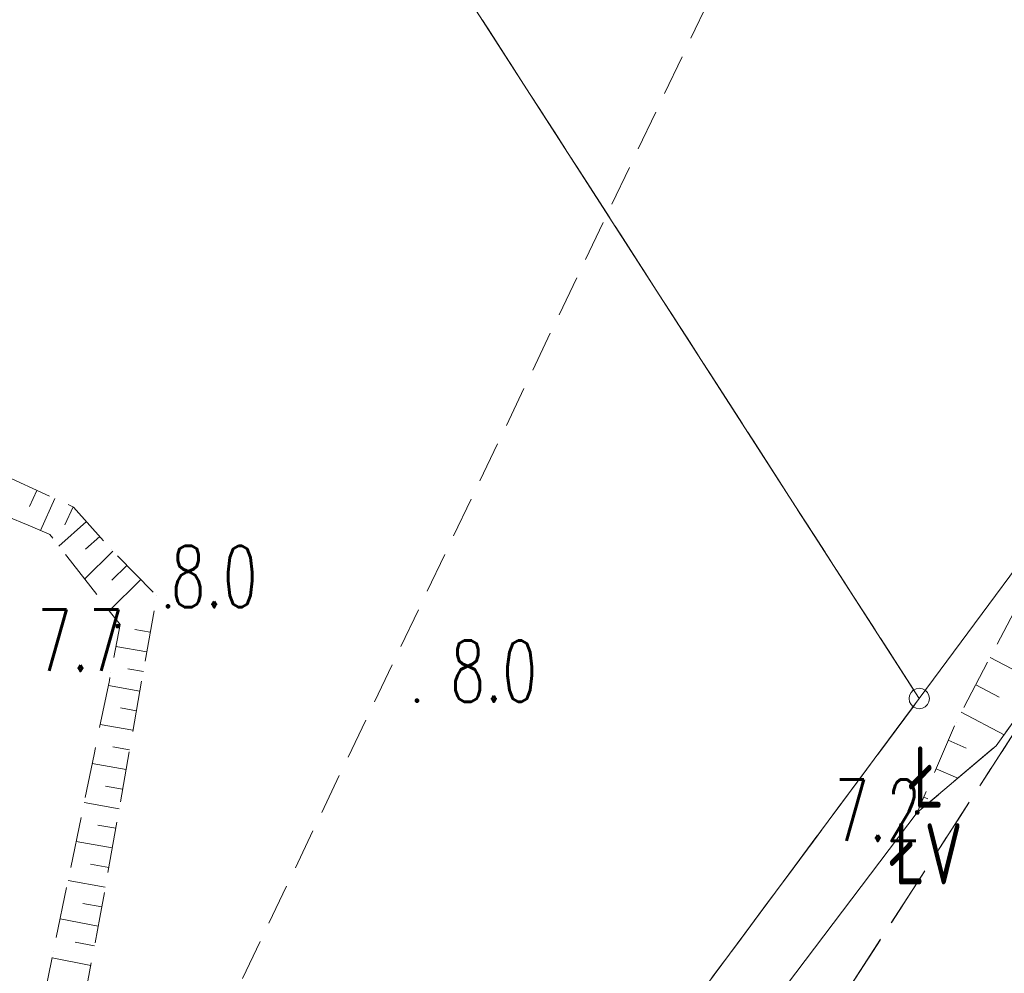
# Model space of a CAD drawing. Header units: millimetres. Extents: x -367306 to 168495, y -187323 to 82034.
# Tile 24 of 170: x -78509 to -54396, y -56050 to -32703. Entities that reach past the tile are written whole.
import ezdxf

# ---------------------------------------------------------------- set-up
doc = ezdxf.new("R2010")
doc.units = ezdxf.units.MM
doc.header["$MEASUREMENT"] = 0
for name, pattern in [('L_0_03', [1000, 500, -500]), ('L_0_04', [1500, 1000, -500]), ('L_0_05', [1750, 1250, -500]), ('L_0_06', [2000, 1500, -500])]:
    doc.linetypes.add(name, pattern=pattern)
for name, color, linetype, lineweight in [('Nowe_0_Nr_pióra__9', 7, 'Continuous', 13), ('Nowe_EGDE_Nr_pióra__8', 7, 'Continuous', 13), ('Nowe_EGDE_Nr_pióra__9', 7, 'Continuous', 13), ('Nowe_EGKK_Nr_pióra__8', 7, 'Continuous', 13), ('Nowe_EGKK_Nr_pióra__9', 7, 'Continuous', 13), ('Nowe_EGKK_O_Nr_pióra__8', 7, 'Continuous', 13), ('Nowe_EGPG_Nr_pióra__8', 7, 'Continuous', 13), ('Nowe_EGPG_Nr_pióra__9', 7, 'Continuous', 13), ('Nowe_EGUG_Nr_pióra__8', 7, 'Continuous', 13), ('Nowe_EGUG_Nr_pióra__9', 7, 'Continuous', 13), ('Nowe_EGUG_O_Nr_pióra__8', 7, 'Continuous', 13), ('Nowe_OTRK_Nr_pióra__8', 7, 'Continuous', 13), ('Nowe_OTRK_Nr_pióra__9', 7, 'Continuous', 13), ('Nowe_OTRN_Nr_pióra__7', 7, 'Continuous', 13), ('Nowe_OTRN_Nr_pióra__8', 7, 'Continuous', 13), ('Nowe_OTRN_Nr_pióra__9', 7, 'Continuous', 13), ('Nowe_OTRN_O_Nr_pióra__8', 7, 'Continuous', 13), ('Nowe_OTWP_Nr_pióra__8', 7, 'Continuous', 13), ('Nowe_OTWP_Nr_pióra__9', 7, 'Continuous', 13)]:
    doc.layers.add(name, color=color, linetype=linetype, lineweight=lineweight)
doc.styles.add('STYL_AUTOMATYCZNY_3', font='Simplex.shx')

msp = doc.modelspace()

# ---------------------------------------------------------------- hatches: boundary and pattern name
at = {"layer": 'Nowe_OTRN_Nr_pióra__7', "linetype": 'Continuous', "lineweight": 13}
for points in [[(-74922.5, -47064.6), (-74921, -47076.2), (-74916.5, -47087.1), (-74909.3, -47096.4), (-74900, -47103.5), (-74889.2, -47108), (-74877.5, -47109.6), (-74865.9, -47108), (-74855, -47103.5), (-74845.7, -47096.4), (-74838.5, -47087.1), (-74834.1, -47076.2), (-74832.5, -47064.6), (-74834.1, -47052.9), (-74838.5, -47042.1), (-74845.7, -47032.7), (-74855, -47025.6), (-74865.9, -47021.1), (-74877.5, -47019.6), (-74889.2, -47021.1), (-74900, -47025.6), (-74909.3, -47032.7), (-74916.5, -47042.1), (-74921, -47052.9)], [(-76150.7, -47550.7), (-76149.2, -47562.4), (-76144.7, -47573.2), (-76137.5, -47582.5), (-76128.2, -47589.7), (-76117.4, -47594.2), (-76105.7, -47595.7), (-76094.1, -47594.2), (-76083.2, -47589.7), (-76073.9, -47582.5), (-76066.7, -47573.2), (-76062.2, -47562.4), (-76060.7, -47550.7), (-76062.2, -47539.1), (-76066.7, -47528.2), (-76073.9, -47518.9), (-76083.2, -47511.7), (-76094.1, -47507.3), (-76105.7, -47505.7), (-76117.4, -47507.3), (-76128.2, -47511.7), (-76137.5, -47518.9), (-76144.7, -47528.2), (-76149.2, -47539.1)], [(-68825.6, -49374.1), (-68824.1, -49385.7), (-68819.6, -49396.6), (-68812.4, -49405.9), (-68803.1, -49413), (-68792.2, -49417.5), (-68780.6, -49419.1), (-68768.9, -49417.5), (-68758.1, -49413), (-68748.8, -49405.9), (-68741.6, -49396.6), (-68737.1, -49385.7), (-68735.6, -49374.1), (-68737.1, -49362.4), (-68741.6, -49351.6), (-68748.8, -49342.2), (-68758.1, -49335.1), (-68768.9, -49330.6), (-68780.6, -49329.1), (-68792.2, -49330.6), (-68803.1, -49335.1), (-68812.4, -49342.2), (-68819.6, -49351.6), (-68824.1, -49362.4)], [(-56573.4, -52113), (-56571.8, -52124.7), (-56567.4, -52135.5), (-56560.2, -52144.8), (-56550.9, -52152), (-56540, -52156.5), (-56528.4, -52158), (-56516.7, -52156.5), (-56505.9, -52152), (-56496.6, -52144.8), (-56489.4, -52135.5), (-56484.9, -52124.7), (-56483.4, -52113), (-56484.9, -52101.4), (-56489.4, -52090.5), (-56496.6, -52081.2), (-56505.9, -52074), (-56516.7, -52069.6), (-56528.4, -52068), (-56540, -52069.6), (-56550.9, -52074), (-56560.2, -52081.2), (-56567.4, -52090.5), (-56571.8, -52101.4)]]:
    msp.add_hatch(color=7, dxfattribs=at).paths.add_polyline_path(points)

# ---------------------------------------------------------------- linework, layer by layer
at = {"layer": 'Nowe_0_Nr_pióra__9', "color": 7, "linetype": 'L_0_04', "lineweight": 13}
msp.add_lwpolyline([(-54175.8, -16615), (-36542.5, 13691.6), (-32491.5, 24497.6), (-41006.9, 52709.3), (-354.8, 78621.1), (4924.1, 35501.4), (-2954.1, 7738.8), (31962.3, -8247.3), (46488.5, 22925.7), (96328.3, 3296.1), (84395.1, -59501.6), (78496.2, -91288.2), (63259, -147476.2), (43808.2, -176834.2), (-26519.8, -152286.8), (-79150.4, -133916.5), (-87259.9, -85957.4)], close=True, dxfattribs=at)
at = {"layer": 'Nowe_EGDE_Nr_pióra__8', "color": 7, "linetype": 'Continuous', "lineweight": 13}
msp.add_line((-56478.4, -49323), (-56478.3, -49323), dxfattribs=at)
msp.add_line((-56478.4, -49323), (-56478.3, -49323), dxfattribs=at)
msp.add_line((-56478.4, -49323), (-56478.3, -49323), dxfattribs=at)
at = {"layer": 'Nowe_EGDE_Nr_pióra__9', "color": 7, "linetype": 'Continuous', "lineweight": 13, "flags": 128}
for points in [[(-32248.4, -2403), (-37968.4, -18833), (-52388.4, -43803), (-56478.4, -49323), (-64648.4, -60323), (-72848.4, -73393), (-78498.4, -88293), (-79228.4, -100953), (-73598.4, -112563), (-60298.4, -123133), (-36138.4, -137363), (-13438.4, -142123), (-1728.4, -140123), (3311.6, -137403), (-1348.4, -129693), (-16648.4, -132123), (-42598.4, -121143), (-58518.4, -110243), (-66138.4, -100353), (-67898.4, -84573), (-35518.4, -34473), (-22298.4, -1863)], [(-56478.4, -49323), (-75842.6, -19260.9)], [(-75842.6, -19260.9), (-56478.4, -49323)], [(-56478.4, -49323), (-52388.4, -43803)], [(-64648.4, -60323), (-56478.4, -49323)]]:
    msp.add_lwpolyline(points, dxfattribs=at)
at = {"layer": 'Nowe_EGKK_Nr_pióra__8', "color": 7, "linetype": 'Continuous', "lineweight": 13}
msp.add_line((-56478.4, -49323), (-56478.3, -49323), dxfattribs=at)
msp.add_line((-56478.4, -49323), (-56478.3, -49323), dxfattribs=at)
at = {"layer": 'Nowe_EGKK_Nr_pióra__9', "color": 7, "linetype": 'L_0_06', "lineweight": 13, "flags": 128}
msp.add_lwpolyline([(-65928.4, -86443), (-46598.4, -55193), (-32708.1, -34185.8), (-25888.4, -18613), (-19538.4, -3963), (-15289, 2905.3), (-7768.4, 34407), (-6478.4, 39617), (-9198.5, 39673.5), (-11138.4, 31577), (-9490.8, 31378.4), (-12278.4, 26477), (-12397.1, 25976.7), (-13078.4, 26127), (-24358.4, -3553), (-29788.4, -3963), (-32958.4, -14253), (-43448.4, -33613), (-62598.4, -63213), (-70068.4, -74873), (-73378.4, -83263), (-74808.4, -87963), (-76058.4, -92933), (-76488.4, -97643), (-76148.4, -99903), (-74478.4, -105063), (-71748.4, -109473), (-68778.4, -112643), (-63278.4, -117253), (-36888.4, -133563), (-29028.4, -136863), (-23848.4, -137733), (-15768.4, -138533), (-6768.4, -139353), (-3598.4, -138483), (-438.4, -136613), (1879.8, -135034.1), (3281.6, -133823), (12911.6, -125533), (23321.6, -113373), (29441.6, -101683), (31601.6, -96903), (39431.6, -73863), (55391.6, -79203), (56561.6, -81483), (58691.6, -82183), (59421.6, -76943), (62241.6, -69543), (68811.6, -45163), (66821.6, -44573), (60191.6, -64873), (57641.6, -74443), (41611.6, -68353), (55048, -35268), (61231.6, -20173), (54061.6, -15833), (47506.2, -29866.6), (46621.6, -31733), (42301.6, -37993), (38441.6, -36363), (31721.6, -45713), (29651.6, -50493), (32131.6, -55673), (28631.6, -68213), (23091.6, -85543), (18891.6, -95613), (19151.6, -99663), (15641.6, -105623), (7471.6, -118773), (-568.4, -125543), (-4988.4, -128413), (-15438.4, -130493), (-41388.4, -119513), (-56468.4, -109643), (-64298.4, -99413)], close=True, dxfattribs=at)
for points in [[(-56478.4, -49323), (-75842.6, -19260.9)], [(-75842.6, -19260.9), (-56478.4, -49323)], [(-62598.4, -63213), (-43448.4, -33613)], [(-64648.4, -60323), (-56478.4, -49323)], [(-56478.4, -49323), (-64648.4, -60323)]]:
    msp.add_lwpolyline(points, dxfattribs=at)
at = {"layer": 'Nowe_EGPG_Nr_pióra__8', "color": 7, "linetype": 'Continuous', "lineweight": 13}
for p, q in [((-56680.6, -49176.1), (-56680.6, -49176.1)), ((-56625.3, -49120.8), (-56625.3, -49120.8)), ((-56555.6, -49085.3), (-56555.6, -49085.3)), ((-56478.4, -49073), (-56478.3, -49073)), ((-56401.1, -49085.3), (-56401.1, -49085.3)), ((-56331.4, -49120.8), (-56331.4, -49120.8)), ((-56276.1, -49176.1), (-56276.1, -49176.1)), ((-56728.4, -49323), (-56728.3, -49323)), ((-56716.1, -49245.8), (-56716.1, -49245.8)), ((-56716.1, -49400.3), (-56716.1, -49400.3)), ((-56240.6, -49245.8), (-56240.6, -49245.8)), ((-56240.6, -49400.3), (-56240.6, -49400.3)), ((-56228.4, -49323), (-56228.3, -49323)), ((-56680.6, -49470), (-56680.6, -49470)), ((-56625.3, -49525.3), (-56625.3, -49525.3)), ((-56555.6, -49560.8), (-56555.6, -49560.8)), ((-56478.4, -49573), (-56478.3, -49573)), ((-56401.1, -49560.8), (-56401.1, -49560.8)), ((-56331.4, -49525.3), (-56331.4, -49525.3)), ((-56276.1, -49470), (-56276.1, -49470))]:
    msp.add_line(p, q, dxfattribs=at)
at = {"layer": 'Nowe_EGPG_Nr_pióra__9', "color": 7, "linetype": 'Continuous', "lineweight": 13, "flags": 128}
msp.add_lwpolyline([(-56478.4, -49073), (-56401.1, -49085.3), (-56331.4, -49120.8), (-56276.1, -49176.1), (-56240.6, -49245.8), (-56228.4, -49323), (-56240.6, -49400.3), (-56276.1, -49470), (-56331.4, -49525.3), (-56401.1, -49560.8), (-56478.4, -49573), (-56555.6, -49560.8), (-56625.3, -49525.3), (-56680.6, -49470), (-56716.1, -49400.3), (-56728.4, -49323), (-56716.1, -49245.8), (-56680.6, -49176.1), (-56625.3, -49120.8), (-56555.6, -49085.3)], close=True, dxfattribs=at)
at = {"layer": 'Nowe_EGUG_Nr_pióra__8', "color": 7, "linetype": 'Continuous', "lineweight": 13}
msp.add_line((-56478.4, -49323), (-56478.3, -49323), dxfattribs=at)
msp.add_line((-56478.4, -49323), (-56478.3, -49323), dxfattribs=at)
at = {"layer": 'Nowe_EGUG_Nr_pióra__9', "color": 7, "linetype": 'L_0_03', "lineweight": 13, "flags": 128}
msp.add_lwpolyline([(-65928.4, -86443), (-46598.4, -55193), (-32708.1, -34185.8), (-25888.4, -18613), (-19538.4, -3963), (-15289, 2905.3), (-7768.4, 34407), (-6478.4, 39617), (-9198.5, 39673.5), (-11138.4, 31577), (-9490.8, 31378.4), (-12278.4, 26477), (-12397.1, 25976.7), (-13078.4, 26127), (-24358.4, -3553), (-29788.4, -3963), (-32958.4, -14253), (-43448.4, -33613), (-62598.4, -63213), (-70068.4, -74873), (-73378.4, -83263), (-74808.4, -87963), (-76058.4, -92933), (-76488.4, -97643), (-76148.4, -99903), (-74478.4, -105063), (-71748.4, -109473), (-68778.4, -112643), (-63278.4, -117253), (-36888.4, -133563), (-29028.4, -136863), (-23848.4, -137733), (-15768.4, -138533), (-6768.4, -139353), (-3598.4, -138483), (-438.4, -136613), (1879.8, -135034.1), (3281.6, -133823), (12911.6, -125533), (23321.6, -113373), (29441.6, -101683), (31601.6, -96903), (39431.6, -73863), (55391.6, -79203), (56561.6, -81483), (58691.6, -82183), (59421.6, -76943), (62241.6, -69543), (68811.6, -45163), (66821.6, -44573), (60191.6, -64873), (57641.6, -74443), (41611.6, -68353), (55048, -35268), (61231.6, -20173), (54061.6, -15833), (47506.2, -29866.6), (46621.6, -31733), (42301.6, -37993), (38441.6, -36363), (31721.6, -45713), (29651.6, -50493), (32131.6, -55673), (28631.6, -68213), (23091.6, -85543), (18891.6, -95613), (19151.6, -99663), (15641.6, -105623), (7471.6, -118773), (-568.4, -125543), (-4988.4, -128413), (-15438.4, -130493), (-41388.4, -119513), (-56468.4, -109643), (-64298.4, -99413)], close=True, dxfattribs=at)
for points in [[(-56478.4, -49323), (-75842.6, -19260.9)], [(-75842.6, -19260.9), (-56478.4, -49323)], [(-62598.4, -63213), (-43448.4, -33613)], [(-64648.4, -60323), (-56478.4, -49323)], [(-56478.4, -49323), (-64648.4, -60323)]]:
    msp.add_lwpolyline(points, dxfattribs=at)
at = {"layer": 'Nowe_OTRK_Nr_pióra__8', "color": 7, "linetype": 'Continuous', "lineweight": 13}
for p, q in [((-78088.4, -44226.2), (-78088.3, -44226.2)), ((-77644.9, -44428.3), (-77644.8, -44428.3)), ((-78269.2, -44623.2), (-78269.2, -44623.2)), ((-77201.4, -44630.3), (-77201.3, -44630.3)), ((-77188.1, -44636.4), (-77188, -44636.4)), ((-78303.7, -45081.6), (-78303.7, -45081.6)), ((-77403.1, -45073), (-77403, -45073)), ((-76874, -44989.7), (-76874, -44989.7)), ((-78000.5, -45208.8), (-78000.5, -45208.8)), ((-77784, -45299.6), (-77783.9, -45299.6)), ((-77767.2, -45306.6), (-77767.2, -45306.6)), ((-76550.3, -45354), (-76550.2, -45354)), ((-77547.9, -45588.7), (-77547.9, -45588.7)), ((-76899.2, -45664.2), (-76899.2, -45664.2)), ((-76255.7, -45685.3), (-76255.7, -45685.3)), ((-76224.9, -45716.7), (-76224.9, -45716.7)), ((-77352.8, -45839.8), (-77352.8, -45839.8)), ((-75883.6, -46064.6), (-75883.6, -46064.6)), ((-76919.1, -46397.7), (-76919.1, -46397.7)), ((-76250.8, -46424.9), (-76250.8, -46424.9)), ((-75542.3, -46412.5), (-75542.3, -46412.5)), ((-75153.1, -46809.3), (-75153.1, -46809.3)), ((-76317, -47172.4), (-76317, -47172.4)), ((-76051.4, -47514.2), (-76051.3, -47514.2)), ((-75686.3, -47635.4), (-75686.2, -47635.4)), ((-75310.7, -47701.7), (-75310.7, -47701.7)), ((-76153.2, -48047.8), (-76153.2, -48047.8)), ((-75395.5, -48181.6), (-75395.5, -48181.6)), ((-54743.7, -48315.1), (-54743.7, -48315.1)), ((-76275.6, -48689), (-76275.5, -48689)), ((-75862.4, -48594), (-75862.4, -48594)), ((-75480.3, -48661.5), (-75480.2, -48661.5)), ((-76312.9, -48884.8), (-76312.9, -48884.8)), ((-76337.8, -49005), (-76337.8, -49005)), ((-75565, -49141.5), (-75565, -49141.5)), ((-55096.4, -48986.2), (-55096.4, -48986.2)), ((-54525.8, -49286.1), (-54525.8, -49286.1)), ((-76043.2, -49551.9), (-76043.2, -49551.9)), ((-75649.8, -49621.4), (-75649.8, -49621.4)), ((-55449.2, -49657.2), (-55449.1, -49657.2)), ((-55578.4, -49903), (-55578.3, -49903)), ((-76535.4, -49959.8), (-76535.4, -49959.8)), ((-75734.6, -50101.3), (-75734.5, -50101.3)), ((-55768.1, -50344.3), (-55768, -50344.3)), ((-54401.2, -50208.1), (-54401.1, -50208.1)), ((-76226.8, -50509.2), (-76226.7, -50509.2)), ((-75819.3, -50581.2), (-75819.3, -50581.2)), ((-55326.1, -50534.3), (-55326.1, -50534.3)), ((-54598.4, -50483), (-54598.3, -50483)), ((-76687.1, -50692.9), (-76687.1, -50692.9)), ((-76733, -50914.7), (-76733, -50914.7)), ((-75904.1, -51061.1), (-75904.1, -51061.1)), ((-56067.5, -51040.8), (-56067.4, -51040.8)), ((-55531.6, -51271.2), (-55531.5, -51271.2)), ((-76410.4, -51466.6), (-76410.3, -51466.6)), ((-75988.9, -51541), (-75988.8, -51541)), ((-56366.9, -51737.3), (-56366.8, -51737.3)), ((-56273, -51777.6), (-56272.9, -51777.6)), ((-76930.7, -51869.6), (-76930.6, -51869.6)), ((-76073.6, -52021), (-76073.6, -52021)), ((-56528.4, -52113), (-56528.3, -52113)), ((-76593.9, -52423.9), (-76593.9, -52423.9)), ((-76158.4, -52500.9), (-76158.4, -52500.9)), ((-77128.3, -52824.4), (-77128.2, -52824.4)), ((-76243.2, -52980.8), (-76243.1, -52980.8)), ((-76777.5, -53381.3), (-76777.5, -53381.3)), ((-76327.9, -53460.7), (-76327.9, -53460.7)), ((-77325.9, -53779.3), (-77325.8, -53779.3)), ((-76412.7, -53940.6), (-76412.7, -53940.6)), ((-76961.1, -54338.6), (-76961, -54338.6)), ((-76497.5, -54420.5), (-76497.4, -54420.5)), ((-77520.6, -54720), (-77520.5, -54720)), ((-76543.6, -54681.5), (-76543.5, -54681.5)), ((-76585.6, -54899.8), (-76585.5, -54899.8)), ((-77148.5, -55287.8), (-77148.4, -55287.8)), ((-76677.6, -55378.4), (-76677.6, -55378.4)), ((-77718.1, -55674.5), (-77718.1, -55674.5)), ((-77684, -55509.6), (-77683.9, -55509.6)), ((-76769.7, -55857), (-76769.6, -55857))]:
    msp.add_line(p, q, dxfattribs=at)
at = {"layer": 'Nowe_OTRK_Nr_pióra__9', "color": 7, "linetype": 'L_0_05', "lineweight": 13, "flags": 128}
for points in [[(-22038.4, 7827), (-24188.4, 1137), (-26308.4, -943), (-29968.4, -2503), (-31428.4, -3683), (-33398.4, -6883), (-38338.4, -19383), (-42098.4, -27533), (-49848.4, -40143), (-53118.4, -45223), (-55578.4, -49903), (-56528.4, -52113), (-54598.4, -50483), (-51708.4, -46453), (-48448.4, -41343), (-43448.4, -33613), (-40808.4, -28353), (-36918.4, -19863), (-31488.4, -6553), (-30438.4, -3983), (-25568.4, -1783), (-23218.4, 507), (-20538.4, 7457)], [(-88491.1, -40795.6), (-87393.4, -41265.3), (-86986.9, -41439.3), (-86124.7, -41800.9), (-84745.8, -42379.3), (-81722.8, -43647.4), (-80630.7, -44105.5), (-79738.5, -44479.7), (-78303.7, -45081.6), (-77784, -45299.6), (-77767.2, -45306.6), (-77352.8, -45839.8), (-76051.4, -47514.2), (-76275.6, -48689), (-76312.9, -48884.8), (-76687.1, -50692.9), (-77684, -55509.6), (-79707.1, -65285.1), (-79932.8, -66375.7), (-80137.8, -67366.2), (-80313.7, -68216.3), (-80318.9, -68243.2), (-80760.7, -70558.3), (-80947.5, -71537), (-81094.6, -72307.4), (-81469.5, -74271.6), (-81730, -75636.5), (-81768.5, -75838.5), (-81830.9, -76165.1), (-81843.3, -76230.1), (-81948.3, -76641.2), (-82102.8, -77246.2), (-82351, -78217.6), (-82589.6, -79151.8), (-82755, -79799.2), (-83258.6, -81770.6), (-83485.9, -82660.4), (-83618.5, -83179.4), (-84629.5, -83147.1), (-85453.2, -83120.8), (-86172.9, -83097.8), (-87147.8, -82748.4), (-88082, -82413.6), (-88751, -82173.9), (-89131.5, -82037.5), (-89148.4, -82031.8), (-93860, -80449.6), (-98275.9, -78966.8), (-94607.4, -80477.3), (-87806.9, -82930.9), (-83794.5, -84546.1), (-80807.9, -77488.2), (-79686.7, -71324), (-78301.4, -63819.4), (-76543.6, -54681.5), (-75153.1, -46809.3), (-76255.7, -45685.3), (-77188.1, -44636.4), (-83946.3, -41557), (-87008.9, -40048.8), (-87814.5, -39643.6)]]:
    msp.add_lwpolyline(points, close=True, dxfattribs=at)
at = {"layer": 'Nowe_OTRK_Nr_pióra__9', "color": 7, "linetype": 'Continuous', "lineweight": 13, "flags": 128}
for points in [[(-78088.4, -44226.2), (-78269.2, -44623.2)], [(-78000.5, -45208.8), (-77644.9, -44428.3)], [(-77201.4, -44630.3), (-77403.1, -45073)], [(-76874, -44989.7), (-77547.9, -45588.7)], [(-76550.3, -45354), (-76899.2, -45664.2)], [(-76224.9, -45716.7), (-76919.1, -46397.7)], [(-75883.6, -46064.6), (-76250.8, -46424.9)], [(-75542.3, -46412.5), (-76317, -47172.4)], [(-75310.7, -47701.7), (-75686.3, -47635.4)], [(-75395.5, -48181.6), (-76153.2, -48047.8)], [(-54743.7, -48315.1), (-53509.1, -48964.1)], [(-75480.3, -48661.5), (-75862.4, -48594)], [(-75565, -49141.5), (-76337.8, -49005)], [(-55096.4, -48986.2), (-54525.8, -49286.1)], [(-75649.8, -49621.4), (-76043.2, -49551.9)], [(-55449.2, -49657.2), (-54401.2, -50208.1)], [(-75734.6, -50101.3), (-76535.4, -49959.8)], [(-55768.1, -50344.3), (-55326.1, -50534.3)], [(-75819.3, -50581.2), (-76226.8, -50509.2)], [(-75904.1, -51061.1), (-76733, -50914.7)], [(-56067.5, -51040.8), (-55531.6, -51271.2)], [(-75988.9, -51541), (-76410.4, -51466.6)], [(-56366.9, -51737.3), (-56273, -51777.6)], [(-76073.6, -52021), (-76930.7, -51869.6)], [(-76158.4, -52500.9), (-76593.9, -52423.9)], [(-76243.2, -52980.8), (-77128.3, -52824.4)], [(-76327.9, -53460.7), (-76777.5, -53381.3)], [(-76412.7, -53940.6), (-77325.9, -53779.3)], [(-76497.5, -54420.5), (-76961.1, -54338.6)], [(-76585.6, -54899.8), (-77520.6, -54720)], [(-76677.6, -55378.4), (-77148.5, -55287.8)], [(-76769.7, -55857), (-77718.1, -55674.5)]]:
    msp.add_lwpolyline(points, dxfattribs=at)
at = {"layer": 'Nowe_OTRN_Nr_pióra__8', "color": 7, "linetype": 'Continuous', "lineweight": 13}
for p, q in [((-74877.5, -47019.6), (-74877.5, -47019.6)), ((-74922.5, -47064.6), (-74922.5, -47064.6)), ((-74921, -47052.9), (-74920.9, -47052.9)), ((-74921, -47076.2), (-74920.9, -47076.2)), ((-74916.5, -47042.1), (-74916.4, -47042.1)), ((-74916.5, -47087.1), (-74916.4, -47087.1)), ((-74909.3, -47032.7), (-74909.3, -47032.7)), ((-74909.3, -47096.4), (-74909.3, -47096.4)), ((-74900, -47025.6), (-74900, -47025.6)), ((-74900, -47103.5), (-74900, -47103.5)), ((-74889.2, -47021.1), (-74889.1, -47021.1)), ((-74889.2, -47108), (-74889.1, -47108)), ((-74877.5, -47109.6), (-74877.5, -47109.6)), ((-74865.9, -47021.1), (-74865.8, -47021.1)), ((-74865.9, -47108), (-74865.8, -47108)), ((-74855, -47025.6), (-74855, -47025.6)), ((-74855, -47103.5), (-74855, -47103.5)), ((-74845.7, -47032.7), (-74845.6, -47032.7)), ((-74845.7, -47096.4), (-74845.6, -47096.4)), ((-74838.5, -47042.1), (-74838.5, -47042.1)), ((-74838.5, -47087.1), (-74838.5, -47087.1)), ((-74834.1, -47052.9), (-74834, -47052.9)), ((-74834.1, -47076.2), (-74834, -47076.2)), ((-74832.5, -47064.6), (-74832.5, -47064.6)), ((-76150.7, -47550.7), (-76150.7, -47550.7)), ((-76149.2, -47539.1), (-76149.1, -47539.1)), ((-76149.2, -47562.4), (-76149.1, -47562.4)), ((-76144.7, -47528.2), (-76144.6, -47528.2)), ((-76144.7, -47573.2), (-76144.6, -47573.2)), ((-76137.5, -47518.9), (-76137.5, -47518.9)), ((-76137.5, -47582.5), (-76137.5, -47582.5)), ((-76128.2, -47511.7), (-76128.2, -47511.7)), ((-76128.2, -47589.7), (-76128.2, -47589.7)), ((-76117.4, -47507.3), (-76117.3, -47507.3)), ((-76117.4, -47594.2), (-76117.3, -47594.2)), ((-76105.7, -47505.7), (-76105.7, -47505.7)), ((-76105.7, -47595.7), (-76105.7, -47595.7)), ((-76094.1, -47507.3), (-76094, -47507.3)), ((-76094.1, -47594.2), (-76094, -47594.2)), ((-76083.2, -47511.7), (-76083.2, -47511.7)), ((-76083.2, -47589.7), (-76083.2, -47589.7)), ((-76073.9, -47518.9), (-76073.8, -47518.9)), ((-76073.9, -47582.5), (-76073.8, -47582.5)), ((-76066.7, -47528.2), (-76066.7, -47528.2)), ((-76066.7, -47573.2), (-76066.7, -47573.2)), ((-76062.2, -47539.1), (-76062.2, -47539.1)), ((-76062.2, -47562.4), (-76062.2, -47562.4)), ((-76060.7, -47550.7), (-76060.7, -47550.7)), ((-68825.6, -49374.1), (-68825.5, -49374.1)), ((-68824.1, -49362.4), (-68824, -49362.4)), ((-68824.1, -49385.7), (-68824, -49385.7)), ((-68819.6, -49351.6), (-68819.5, -49351.6)), ((-68819.6, -49396.6), (-68819.5, -49396.6)), ((-68812.4, -49342.2), (-68812.4, -49342.2)), ((-68812.4, -49405.9), (-68812.4, -49405.9)), ((-68803.1, -49335.1), (-68803, -49335.1)), ((-68803.1, -49413), (-68803, -49413)), ((-68792.2, -49330.6), (-68792.2, -49330.6)), ((-68792.2, -49417.5), (-68792.2, -49417.5)), ((-68780.6, -49329.1), (-68780.5, -49329.1)), ((-68780.6, -49419.1), (-68780.5, -49419.1)), ((-68768.9, -49330.6), (-68768.9, -49330.6)), ((-68768.9, -49417.5), (-68768.9, -49417.5)), ((-68758.1, -49335.1), (-68758, -49335.1)), ((-68758.1, -49413), (-68758, -49413)), ((-68748.8, -49342.2), (-68748.7, -49342.2)), ((-68748.8, -49405.9), (-68748.7, -49405.9)), ((-68741.6, -49351.6), (-68741.6, -49351.6)), ((-68741.6, -49396.6), (-68741.6, -49396.6)), ((-68737.1, -49362.4), (-68737.1, -49362.4)), ((-68737.1, -49385.7), (-68737.1, -49385.7)), ((-68735.6, -49374.1), (-68735.5, -49374.1)), ((-56560.2, -52081.2), (-56560.1, -52081.2)), ((-56550.9, -52074), (-56550.8, -52074)), ((-56540, -52069.6), (-56540, -52069.6)), ((-56528.4, -52068), (-56528.3, -52068)), ((-56516.7, -52069.6), (-56516.7, -52069.6)), ((-56505.9, -52074), (-56505.8, -52074)), ((-56496.6, -52081.2), (-56496.5, -52081.2)), ((-56573.4, -52113), (-56573.3, -52113)), ((-56571.8, -52101.4), (-56571.8, -52101.4)), ((-56571.8, -52124.7), (-56571.8, -52124.7)), ((-56567.4, -52090.5), (-56567.3, -52090.5)), ((-56567.4, -52135.5), (-56567.3, -52135.5)), ((-56560.2, -52144.8), (-56560.1, -52144.8)), ((-56550.9, -52152), (-56550.8, -52152)), ((-56540, -52156.5), (-56540, -52156.5)), ((-56528.4, -52158), (-56528.3, -52158)), ((-56516.7, -52156.5), (-56516.7, -52156.5)), ((-56505.9, -52152), (-56505.8, -52152)), ((-56496.6, -52144.8), (-56496.5, -52144.8)), ((-56489.4, -52090.5), (-56489.4, -52090.5)), ((-56489.4, -52135.5), (-56489.4, -52135.5)), ((-56484.9, -52101.4), (-56484.9, -52101.4)), ((-56484.9, -52124.7), (-56484.9, -52124.7)), ((-56483.4, -52113), (-56483.3, -52113))]:
    msp.add_line(p, q, dxfattribs=at)
at = {"layer": 'Nowe_OTRN_Nr_pióra__9', "color": 7, "linetype": 'Continuous', "lineweight": 13, "flags": 128}
for points in [[(-74922.5, -47064.6), (-74921, -47076.2), (-74916.5, -47087.1), (-74909.3, -47096.4), (-74900, -47103.5), (-74889.2, -47108), (-74877.5, -47109.6), (-74865.9, -47108), (-74855, -47103.5), (-74845.7, -47096.4), (-74838.5, -47087.1), (-74834.1, -47076.2), (-74832.5, -47064.6), (-74834.1, -47052.9), (-74838.5, -47042.1), (-74845.7, -47032.7), (-74855, -47025.6), (-74865.9, -47021.1), (-74877.5, -47019.6), (-74889.2, -47021.1), (-74900, -47025.6), (-74909.3, -47032.7), (-74916.5, -47042.1), (-74921, -47052.9)], [(-76150.7, -47550.7), (-76149.2, -47562.4), (-76144.7, -47573.2), (-76137.5, -47582.5), (-76128.2, -47589.7), (-76117.4, -47594.2), (-76105.7, -47595.7), (-76094.1, -47594.2), (-76083.2, -47589.7), (-76073.9, -47582.5), (-76066.7, -47573.2), (-76062.2, -47562.4), (-76060.7, -47550.7), (-76062.2, -47539.1), (-76066.7, -47528.2), (-76073.9, -47518.9), (-76083.2, -47511.7), (-76094.1, -47507.3), (-76105.7, -47505.7), (-76117.4, -47507.3), (-76128.2, -47511.7), (-76137.5, -47518.9), (-76144.7, -47528.2), (-76149.2, -47539.1)], [(-68825.6, -49374.1), (-68824.1, -49385.7), (-68819.6, -49396.6), (-68812.4, -49405.9), (-68803.1, -49413), (-68792.2, -49417.5), (-68780.6, -49419.1), (-68768.9, -49417.5), (-68758.1, -49413), (-68748.8, -49405.9), (-68741.6, -49396.6), (-68737.1, -49385.7), (-68735.6, -49374.1), (-68737.1, -49362.4), (-68741.6, -49351.6), (-68748.8, -49342.2), (-68758.1, -49335.1), (-68768.9, -49330.6), (-68780.6, -49329.1), (-68792.2, -49330.6), (-68803.1, -49335.1), (-68812.4, -49342.2), (-68819.6, -49351.6), (-68824.1, -49362.4)], [(-56573.4, -52113), (-56571.8, -52124.7), (-56567.4, -52135.5), (-56560.2, -52144.8), (-56550.9, -52152), (-56540, -52156.5), (-56528.4, -52158), (-56516.7, -52156.5), (-56505.9, -52152), (-56496.6, -52144.8), (-56489.4, -52135.5), (-56484.9, -52124.7), (-56483.4, -52113), (-56484.9, -52101.4), (-56489.4, -52090.5), (-56496.6, -52081.2), (-56505.9, -52074), (-56516.7, -52069.6), (-56528.4, -52068), (-56540, -52069.6), (-56550.9, -52074), (-56560.2, -52081.2), (-56567.4, -52090.5), (-56571.8, -52101.4)]]:
    msp.add_lwpolyline(points, close=True, dxfattribs=at)
at = {"layer": 'Nowe_OTWP_Nr_pióra__8', "color": 7, "linetype": 'Continuous', "lineweight": 13}
for p, q in [((-54598.4, -50483), (-54598.3, -50483)), ((-56528.4, -52113), (-56528.3, -52113))]:
    msp.add_line(p, q, dxfattribs=at)
at = {"layer": 'Nowe_OTWP_Nr_pióra__9', "color": 7, "linetype": 'Continuous', "lineweight": 13, "flags": 128}
msp.add_lwpolyline([(-29648.4, -137023), (-40048.4, -131853), (-46638.4, -128463), (-55368.4, -123153), (-60568.4, -120043), (-65388.4, -116613), (-70928.4, -111463), (-73788.4, -107783), (-75708.4, -103193), (-76758.4, -95153), (-76048.4, -89103), (-71688.4, -76643), (-68828.4, -70923), (-63248.4, -61643), (-60418.4, -57243), (-56528.4, -52113), (-54598.4, -50483), (-51708.4, -46453), (-48448.4, -41343), (-43448.4, -33613), (-40808.4, -28353), (-36918.4, -19863), (-31488.4, -6553)], dxfattribs=at)

# ---------------------------------------------------------------- texts
at = {"layer": 'Nowe_EGKK_O_Nr_pióra__8', "color": 7, "linetype": 'Continuous', "lineweight": 13, "insert": (-57111.7, -53873.7), "char_height": 1500, "attachment_point": 7, "style": 'STYL_AUTOMATYCZNY_3'}
msp.add_mtext('\\A1;{\\W0.660000x;\\pql;\\FSimplex.shx;ŁV}', dxfattribs=at)
at = {"layer": 'Nowe_EGUG_O_Nr_pióra__8', "color": 7, "linetype": 'Continuous', "lineweight": 13, "insert": (-56645.7, -51998.7), "char_height": 1500, "attachment_point": 7, "style": 'STYL_AUTOMATYCZNY_3'}
msp.add_mtext('\\A1;{\\W0.660000x;\\pql;\\FSimplex.shx;Ł}', dxfattribs=at)
at = {"layer": 'Nowe_OTRN_O_Nr_pióra__8', "color": 7, "linetype": 'Continuous', "lineweight": 13, "char_height": 1500, "attachment_point": 7, "style": 'STYL_AUTOMATYCZNY_3'}
for s, insert in [('\\A1;{\\W0.660000x;\\pql;\\FSimplex.shx;8.0}', (-74806.8, -47086.4)), ('\\A1;{\\W0.660000x;\\pql;\\FSimplex.shx;7.7}', (-78082, -48647.2)), ('\\A1;{\\W0.660000x;\\pql;\\FSimplex.shx;8.0}', (-67959.9, -49401.8)), ('\\A1;{\\W0.660000x;\\pql;\\FSimplex.shx;7.2}', (-58555.3, -52808.1))]:
    msp.add_mtext(s, dxfattribs=dict(at, insert=insert))

doc.saveas('drawing.dxf')
